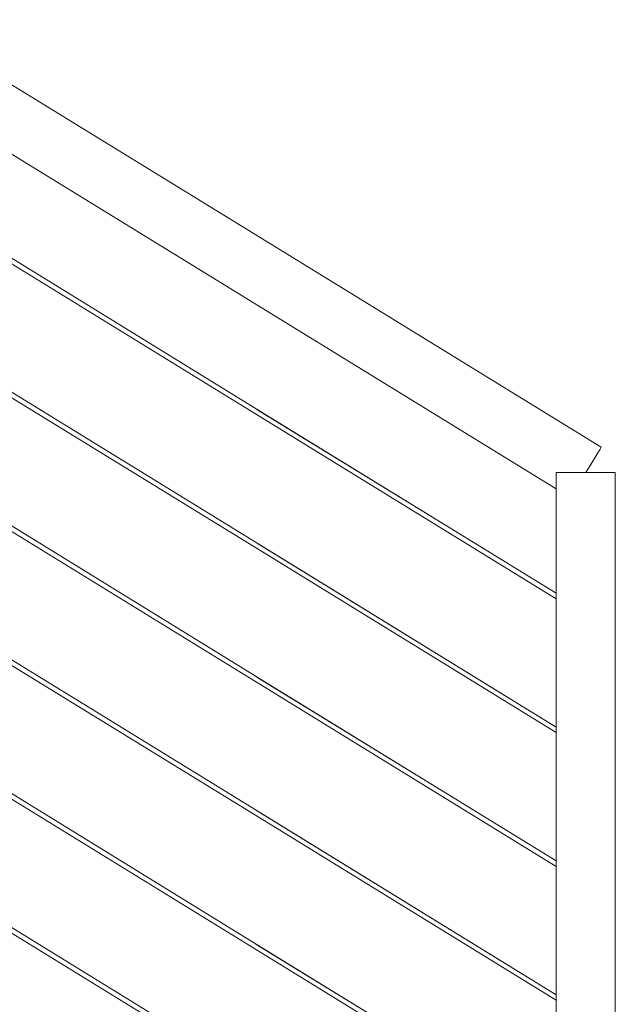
# Model space of a CAD drawing. Header units: millimetres. Extents: x -101298 to -58298, y 45839 to 66839.
# Tile 28 of 124: x -83126 to -82622, y 51191 to 52025. Entities that reach past the tile are written whole.
import ezdxf

# ---------------------------------------------------------------- set-up
doc = ezdxf.new("R2010")
doc.units = ezdxf.units.MM
doc.header["$MEASUREMENT"] = 0
doc.linetypes.add('Wipeout_Contour', pattern=[1000, 0, -1000])
doc.layers.add('Nowe_Konstrukcja - Schody', color=7, linetype='Continuous')
doc.layers.add('Nowe_Konstrukcja - Ściany zew', color=7, linetype='Continuous')
doc.layers.add('Nowe_Konstrukcja - Schody_Nr_pióra__101', color=250, linetype='Continuous', lineweight=13, true_color=0x333333)

msp = doc.modelspace()

# ---------------------------------------------------------------- wipeouts: each hides what was drawn before it
at = {"color": 254, "linetype": 'Wipeout_Contour', "lineweight": 0, "ltscale": 782265.280138}
msp.add_wipeout([(-83627.26, 51786.75), (-83206.21, 51527.77), (-82926.21, 51355.55), (-82672.26, 51199.35), (-82672.26, 51307.99), (-82928.31, 51465.47), (-83208.31, 51637.7), (-83627.26, 51895.39)], dxfattribs=at).dxf.layer = 'Nowe_Konstrukcja - Ściany zew'

# ---------------------------------------------------------------- next in the draw order: wipeouts: each hides what was drawn before it
at = {"color": 254, "linetype": 'Wipeout_Contour', "lineweight": 0, "ltscale": 782743.382143}
msp.add_wipeout([(-83627.26, 51900.08), (-83206.21, 51641.1), (-82926.21, 51468.88), (-82672.26, 51312.68), (-82672.26, 51421.32), (-82928.31, 51578.81), (-83208.31, 51751.03), (-83627.26, 52008.72)], dxfattribs=at).dxf.layer = 'Nowe_Konstrukcja - Ściany zew'

# ---------------------------------------------------------------- next in the draw order: wipeouts: each hides what was drawn before it
at = {"color": 254, "linetype": 'Wipeout_Contour', "lineweight": 0, "ltscale": 780835.534185}
msp.add_wipeout([(-83627.26, 51555.39), (-83627.26, 51446.75), (-83206.21, 51187.77), (-82926.21, 51015.55), (-82672.26, 50859.35), (-82672.26, 50967.99), (-82928.31, 51125.47), (-83208.31, 51297.7)], dxfattribs=at).dxf.layer = 'Nowe_Konstrukcja - Ściany zew'

# ---------------------------------------------------------------- next in the draw order: wipeouts: each hides what was drawn before it
at = {"color": 254, "linetype": 'Wipeout_Contour', "lineweight": 0, "ltscale": 781787.937327}
msp.add_wipeout([(-83627.26, 51782.05), (-83627.26, 51673.42), (-83206.21, 51414.44), (-82926.21, 51242.22), (-82672.26, 51086.01), (-82672.26, 51194.65), (-82928.31, 51352.14), (-83208.31, 51524.36)], dxfattribs=at).dxf.layer = 'Nowe_Konstrukcja - Ściany zew'

# ---------------------------------------------------------------- next in the draw order: wipeouts: each hides what was drawn before it
at = {"color": 254, "linetype": 'Wipeout_Contour', "lineweight": 0, "ltscale": 783687.046474}
msp.add_wipeout([(-83627.26, 52126.75), (-83206.21, 51867.77), (-82926.21, 51695.55), (-82672.26, 51539.35), (-82672.26, 51627.65), (-82940.36, 51792.55), (-83220.36, 51964.77), (-83627.26, 52215.05)], dxfattribs=at).dxf.layer = 'Nowe_Konstrukcja - Ściany zew'

# ---------------------------------------------------------------- next in the draw order: wipeouts: each hides what was drawn before it
at = {"color": 254, "linetype": 'Wipeout_Contour', "lineweight": 0, "ltscale": 781311.354819}
msp.add_wipeout([(-83627.26, 51668.72), (-83627.26, 51560.08), (-83206.21, 51301.1), (-82926.21, 51128.88), (-82672.26, 50972.68), (-82672.26, 51081.32), (-82928.31, 51238.81), (-83208.31, 51411.03)], dxfattribs=at).dxf.layer = 'Nowe_Konstrukcja - Ściany zew'

# ---------------------------------------------------------------- next in the draw order: wipeouts: each hides what was drawn before it
at = {"color": 254, "linetype": 'Wipeout_Contour', "lineweight": 0, "ltscale": 390342.83935}
msp.add_wipeout([(-82928.31, 51125.47), (-82928, 51125.97), (-83208, 51298.2), (-83208.31, 51297.7)], dxfattribs=at).dxf.layer = 'Nowe_Konstrukcja - Schody'
at = {"color": 254, "linetype": 'Wipeout_Contour', "lineweight": 0, "ltscale": 783222.241953}
msp.add_wipeout([(-83627.26, 52013.42), (-83206.21, 51754.44), (-82926.21, 51582.22), (-82672.26, 51426.01), (-82672.26, 51534.65), (-82928.31, 51692.14), (-83208.31, 51864.36), (-83627.26, 52122.05)], dxfattribs=at).dxf.layer = 'Nowe_Konstrukcja - Ściany zew'

# ---------------------------------------------------------------- next in the draw order: wipeouts: each hides what was drawn before it
at = {"color": 254, "linetype": 'Wipeout_Contour', "lineweight": 0, "ltscale": 390504.868209}
msp.add_wipeout([(-82940.36, 51792.55), (-82672.26, 51627.65), (-82672.26, 51629.88), (-82939.36, 51794.17)], dxfattribs=at).dxf.layer = 'Nowe_Konstrukcja - Schody'
at = {"color": 254, "linetype": 'Wipeout_Contour', "lineweight": 0, "ltscale": 390342.849456}
msp.add_wipeout([(-82927.26, 51127.18), (-82926.52, 51128.38), (-83206.52, 51300.61), (-83207.26, 51299.4)], dxfattribs=at).dxf.layer = 'Nowe_Konstrukcja - Schody'

# ---------------------------------------------------------------- next in the draw order: wipeouts: each hides what was drawn before it
at = {"color": 254, "linetype": 'Wipeout_Contour', "lineweight": 0, "ltscale": 390509.481234}
msp.add_wipeout([(-82939.36, 51794.17), (-82672.26, 51629.88), (-82672.26, 51636.25), (-82936.52, 51798.79)], dxfattribs=at).dxf.layer = 'Nowe_Konstrukcja - Schody'
at = {"color": 254, "linetype": 'Wipeout_Contour', "lineweight": 0, "ltscale": 390342.853684}
msp.add_wipeout([(-82926.52, 51128.38), (-82926.21, 51128.88), (-83206.21, 51301.1), (-83206.52, 51300.61)], dxfattribs=at).dxf.layer = 'Nowe_Konstrukcja - Schody'

# ---------------------------------------------------------------- next in the draw order: wipeouts: each hides what was drawn before it
at = {"color": 254, "linetype": 'Wipeout_Contour', "lineweight": 0, "ltscale": 487986.151938}
msp.add_wipeout([(-82936.52, 51798.79), (-82672.26, 51636.25), (-82672.26, 51641.62), (-82665.52, 51641.62), (-82932.27, 51805.7)], dxfattribs=at).dxf.layer = 'Nowe_Konstrukcja - Schody'

# ---------------------------------------------------------------- next in the draw order: wipeouts: each hides what was drawn before it
at = {"color": 254, "linetype": 'Wipeout_Contour', "lineweight": 0, "ltscale": 391790.618858}
msp.add_wipeout([(-82940.36, 51792.55), (-82939.36, 51794.17), (-83219.36, 51966.39), (-83220.36, 51964.77)], dxfattribs=at).dxf.layer = 'Nowe_Konstrukcja - Schody'
at = {"color": 254, "linetype": 'Wipeout_Contour', "lineweight": 0, "ltscale": 390491.767392}
msp.add_wipeout([(-82927.26, 51813.84), (-82932.27, 51805.7), (-82665.52, 51641.62), (-82647.26, 51641.62)], dxfattribs=at).dxf.layer = 'Nowe_Konstrukcja - Schody'

# ---------------------------------------------------------------- next in the draw order: wipeouts: each hides what was drawn before it
at = {"color": 254, "linetype": 'Wipeout_Contour', "lineweight": 0, "ltscale": 391790.718479}
msp.add_wipeout([(-82939.36, 51794.17), (-82936.52, 51798.79), (-83216.52, 51971.01), (-83219.36, 51966.39)], dxfattribs=at).dxf.layer = 'Nowe_Konstrukcja - Schody'
at = {"color": 254, "linetype": 'Wipeout_Contour', "lineweight": 0, "ltscale": 390476.547468}
msp.add_wipeout([(-82647.26, 51641.62), (-82642.25, 51649.77), (-82922.25, 51821.99), (-82927.26, 51813.84)], dxfattribs=at).dxf.layer = 'Nowe_Konstrukcja - Schody'

# ---------------------------------------------------------------- next in the draw order: wipeouts: each hides what was drawn before it
at = {"color": 254, "linetype": 'Wipeout_Contour', "lineweight": 0, "ltscale": 391790.903885}
msp.add_wipeout([(-82936.52, 51798.79), (-82932.27, 51805.7), (-83212.27, 51977.92), (-83216.52, 51971.01)], dxfattribs=at).dxf.layer = 'Nowe_Konstrukcja - Schody'
at = {"color": 254, "linetype": 'Wipeout_Contour', "lineweight": 0, "ltscale": 390476.7996}
msp.add_wipeout([(-82642.25, 51649.77), (-82638, 51656.68), (-82918, 51828.9), (-82922.25, 51821.99)], dxfattribs=at).dxf.layer = 'Nowe_Konstrukcja - Schody'
at = {"color": 254, "linetype": 'Wipeout_Contour', "lineweight": 0, "ltscale": 388871.16547}
msp.add_wipeout([(-82672.26, 50741.62), (-82622.26, 50741.62), (-82622.26, 51641.62), (-82672.26, 51641.62)], dxfattribs=at).dxf.layer = 'Nowe_Konstrukcja - Schody'

# ---------------------------------------------------------------- next in the draw order: linework, layer by layer
at = {"layer": 'Nowe_Konstrukcja - Schody_Nr_pióra__101', "color": 250, "linetype": 'Continuous', "lineweight": 13, "true_color": 0x333333}
for p, q in [((-82647.26, 51641.62), (-82642.25, 51649.77)), ((-82622.26, 50741.62), (-82622.26, 51641.62))]:
    msp.add_line(p, q, dxfattribs=at)

# ---------------------------------------------------------------- next in the draw order: wipeouts: each hides what was drawn before it
at = {"color": 254, "linetype": 'Wipeout_Contour', "lineweight": 0, "ltscale": 391791.148806}
msp.add_wipeout([(-82932.27, 51805.7), (-82927.26, 51813.84), (-83207.26, 51986.07), (-83212.27, 51977.92)], dxfattribs=at).dxf.layer = 'Nowe_Konstrukcja - Schody'
at = {"color": 254, "linetype": 'Wipeout_Contour', "lineweight": 0, "ltscale": 390476.99463}
msp.add_wipeout([(-82638, 51656.68), (-82635.16, 51661.3), (-82915.16, 51833.52), (-82918, 51828.9)], dxfattribs=at).dxf.layer = 'Nowe_Konstrukcja - Schody'
at = {"color": 254, "linetype": 'Wipeout_Contour', "lineweight": 0, "ltscale": 389322.63635}
msp.add_wipeout([(-82928.31, 51238.81), (-82672.26, 51081.32), (-82672.26, 51082.01), (-82928, 51239.31)], dxfattribs=at).dxf.layer = 'Nowe_Konstrukcja - Schody'

# ---------------------------------------------------------------- next in the draw order: linework, layer by layer
at = {"layer": 'Nowe_Konstrukcja - Schody_Nr_pióra__101', "color": 250, "linetype": 'Continuous', "lineweight": 13, "true_color": 0x333333}
msp.add_line((-82642.25, 51649.77), (-82638, 51656.68), dxfattribs=at)

# ---------------------------------------------------------------- next in the draw order: wipeouts: each hides what was drawn before it
at = {"color": 254, "linetype": 'Wipeout_Contour', "lineweight": 0, "ltscale": 391791.41734}
msp.add_wipeout([(-82927.26, 51813.84), (-82922.25, 51821.99), (-83202.25, 51994.22), (-83207.26, 51986.07)], dxfattribs=at).dxf.layer = 'Nowe_Konstrukcja - Schody'
at = {"color": 254, "linetype": 'Wipeout_Contour', "lineweight": 0, "ltscale": 390477.100901}
msp.add_wipeout([(-82635.16, 51661.3), (-82634.16, 51662.92), (-82914.16, 51835.14), (-82915.16, 51833.52)], dxfattribs=at).dxf.layer = 'Nowe_Konstrukcja - Schody'
at = {"color": 254, "linetype": 'Wipeout_Contour', "lineweight": 0, "ltscale": 389325.628262}
msp.add_wipeout([(-82927.26, 51240.51), (-82672.26, 51083.67), (-82672.26, 51085.33), (-82926.52, 51241.72)], dxfattribs=at).dxf.layer = 'Nowe_Konstrukcja - Schody'

# ---------------------------------------------------------------- next in the draw order: linework, layer by layer
at = {"layer": 'Nowe_Konstrukcja - Schody_Nr_pióra__101', "color": 250, "linetype": 'Continuous', "lineweight": 13, "true_color": 0x333333}
for p, q in [((-82635.16, 51661.3), (-82634.16, 51662.92)), ((-82638, 51656.68), (-82635.16, 51661.3))]:
    msp.add_line(p, q, dxfattribs=at)

# ---------------------------------------------------------------- next in the draw order: wipeouts: each hides what was drawn before it
at = {"color": 254, "linetype": 'Wipeout_Contour', "lineweight": 0, "ltscale": 391791.668603}
msp.add_wipeout([(-82922.25, 51821.99), (-82918, 51828.9), (-83198, 52001.13), (-83202.25, 51994.22)], dxfattribs=at).dxf.layer = 'Nowe_Konstrukcja - Schody'
at = {"color": 254, "linetype": 'Wipeout_Contour', "lineweight": 0, "ltscale": 389326.8643}
msp.add_wipeout([(-82926.52, 51241.72), (-82672.26, 51085.33), (-82672.26, 51086.01), (-82926.21, 51242.22)], dxfattribs=at).dxf.layer = 'Nowe_Konstrukcja - Schody'

# ---------------------------------------------------------------- next in the draw order: wipeouts: each hides what was drawn before it
at = {"color": 254, "linetype": 'Wipeout_Contour', "lineweight": 0, "ltscale": 391791.862961}
msp.add_wipeout([(-82918, 51828.9), (-82915.16, 51833.52), (-83195.16, 52005.74), (-83198, 52001.13)], dxfattribs=at).dxf.layer = 'Nowe_Konstrukcja - Schody'
at = {"color": 254, "linetype": 'Wipeout_Contour', "lineweight": 0, "ltscale": 390580.933997}
msp.add_wipeout([(-82928.31, 51238.81), (-82928, 51239.31), (-83208, 51411.53), (-83208.31, 51411.03)], dxfattribs=at).dxf.layer = 'Nowe_Konstrukcja - Schody'

# ---------------------------------------------------------------- next in the draw order: wipeouts: each hides what was drawn before it
at = {"color": 254, "linetype": 'Wipeout_Contour', "lineweight": 0, "ltscale": 391791.968866}
msp.add_wipeout([(-82915.16, 51833.52), (-82914.16, 51835.14), (-83194.16, 52007.36), (-83195.16, 52005.74)], dxfattribs=at).dxf.layer = 'Nowe_Konstrukcja - Schody'
at = {"color": 254, "linetype": 'Wipeout_Contour', "lineweight": 0, "ltscale": 390580.953644}
msp.add_wipeout([(-82927.26, 51240.51), (-82926.52, 51241.72), (-83206.52, 51413.94), (-83207.26, 51412.73)], dxfattribs=at).dxf.layer = 'Nowe_Konstrukcja - Schody'

# ---------------------------------------------------------------- next in the draw order: wipeouts: each hides what was drawn before it
at = {"color": 254, "linetype": 'Wipeout_Contour', "lineweight": 0, "ltscale": 390580.961824}
msp.add_wipeout([(-82926.52, 51241.72), (-82926.21, 51242.22), (-83206.21, 51414.44), (-83206.52, 51413.94)], dxfattribs=at).dxf.layer = 'Nowe_Konstrukcja - Schody'

# ---------------------------------------------------------------- next in the draw order: wipeouts: each hides what was drawn before it
at = {"color": 254, "linetype": 'Wipeout_Contour', "lineweight": 0, "ltscale": 389561.11493}
msp.add_wipeout([(-82928.31, 51352.14), (-82672.26, 51194.65), (-82672.26, 51195.34), (-82928, 51352.64)], dxfattribs=at).dxf.layer = 'Nowe_Konstrukcja - Schody'

# ---------------------------------------------------------------- next in the draw order: wipeouts: each hides what was drawn before it
at = {"color": 254, "linetype": 'Wipeout_Contour', "lineweight": 0, "ltscale": 389564.116395}
msp.add_wipeout([(-82927.26, 51353.84), (-82672.26, 51197), (-82672.26, 51198.66), (-82926.52, 51355.05)], dxfattribs=at).dxf.layer = 'Nowe_Konstrukcja - Schody'

# ---------------------------------------------------------------- next in the draw order: wipeouts: each hides what was drawn before it
at = {"color": 254, "linetype": 'Wipeout_Contour', "lineweight": 0, "ltscale": 389565.356389}
msp.add_wipeout([(-82926.52, 51355.05), (-82672.26, 51198.66), (-82672.26, 51199.35), (-82926.21, 51355.55)], dxfattribs=at).dxf.layer = 'Nowe_Konstrukcja - Schody'

# ---------------------------------------------------------------- next in the draw order: linework, layer by layer
at = {"layer": 'Nowe_Konstrukcja - Schody_Nr_pióra__101', "color": 250, "linetype": 'Continuous', "lineweight": 13, "true_color": 0x333333}
for p, q in [((-82928.31, 51125.47), (-83208.31, 51297.7)), ((-82926.21, 51128.88), (-83206.21, 51301.1)), ((-82672.26, 51081.32), (-82928.31, 51238.81)), ((-82672.26, 51086.01), (-82926.21, 51242.22))]:
    msp.add_line(p, q, dxfattribs=at)

# ---------------------------------------------------------------- next in the draw order: wipeouts: each hides what was drawn before it
at = {"color": 254, "linetype": 'Wipeout_Contour', "lineweight": 0, "ltscale": 390819.409439}
msp.add_wipeout([(-82928.31, 51352.14), (-82928, 51352.64), (-83208, 51524.86), (-83208.31, 51524.36)], dxfattribs=at).dxf.layer = 'Nowe_Konstrukcja - Schody'

# ---------------------------------------------------------------- next in the draw order: wipeouts: each hides what was drawn before it
at = {"color": 254, "linetype": 'Wipeout_Contour', "lineweight": 0, "ltscale": 390819.438616}
msp.add_wipeout([(-82927.26, 51353.84), (-82926.52, 51355.05), (-83206.52, 51527.27), (-83207.26, 51526.07)], dxfattribs=at).dxf.layer = 'Nowe_Konstrukcja - Schody'

# ---------------------------------------------------------------- next in the draw order: wipeouts: each hides what was drawn before it
at = {"color": 254, "linetype": 'Wipeout_Contour', "lineweight": 0, "ltscale": 390819.450743}
msp.add_wipeout([(-82926.52, 51355.05), (-82926.21, 51355.55), (-83206.21, 51527.77), (-83206.52, 51527.27)], dxfattribs=at).dxf.layer = 'Nowe_Konstrukcja - Schody'

# ---------------------------------------------------------------- next in the draw order: wipeouts: each hides what was drawn before it
at = {"color": 254, "linetype": 'Wipeout_Contour', "lineweight": 0, "ltscale": 389799.974832}
msp.add_wipeout([(-82928.31, 51465.47), (-82672.26, 51307.99), (-82672.26, 51308.67), (-82928, 51465.97)], dxfattribs=at).dxf.layer = 'Nowe_Konstrukcja - Schody'

# ---------------------------------------------------------------- next in the draw order: wipeouts: each hides what was drawn before it
at = {"color": 254, "linetype": 'Wipeout_Contour', "lineweight": 0, "ltscale": 389802.985814}
msp.add_wipeout([(-82927.26, 51467.18), (-82672.26, 51310.33), (-82672.26, 51311.99), (-82926.52, 51468.38)], dxfattribs=at).dxf.layer = 'Nowe_Konstrukcja - Schody'

# ---------------------------------------------------------------- next in the draw order: wipeouts: each hides what was drawn before it
at = {"color": 254, "linetype": 'Wipeout_Contour', "lineweight": 0, "ltscale": 389804.229773}
msp.add_wipeout([(-82926.52, 51468.38), (-82672.26, 51311.99), (-82672.26, 51312.68), (-82926.21, 51468.88)], dxfattribs=at).dxf.layer = 'Nowe_Konstrukcja - Schody'

# ---------------------------------------------------------------- next in the draw order: linework, layer by layer
at = {"layer": 'Nowe_Konstrukcja - Schody_Nr_pióra__101', "color": 250, "linetype": 'Continuous', "lineweight": 13, "true_color": 0x333333}
for p, q in [((-82926.21, 51242.22), (-83206.21, 51414.44)), ((-82928.31, 51238.81), (-83208.31, 51411.03)), ((-82672.26, 51199.35), (-82926.21, 51355.55)), ((-82672.26, 51194.65), (-82928.31, 51352.14))]:
    msp.add_line(p, q, dxfattribs=at)

# ---------------------------------------------------------------- next in the draw order: wipeouts: each hides what was drawn before it
at = {"color": 254, "linetype": 'Wipeout_Contour', "lineweight": 0, "ltscale": 391058.264982}
msp.add_wipeout([(-82928.31, 51465.47), (-82928, 51465.97), (-83208, 51638.2), (-83208.31, 51637.7)], dxfattribs=at).dxf.layer = 'Nowe_Konstrukcja - Schody'

# ---------------------------------------------------------------- next in the draw order: wipeouts: each hides what was drawn before it
at = {"color": 254, "linetype": 'Wipeout_Contour', "lineweight": 0, "ltscale": 391058.303676}
msp.add_wipeout([(-82927.26, 51467.18), (-82926.52, 51468.38), (-83206.52, 51640.61), (-83207.26, 51639.4)], dxfattribs=at).dxf.layer = 'Nowe_Konstrukcja - Schody'

# ---------------------------------------------------------------- next in the draw order: wipeouts: each hides what was drawn before it
at = {"color": 254, "linetype": 'Wipeout_Contour', "lineweight": 0, "ltscale": 391058.319745}
msp.add_wipeout([(-82926.52, 51468.38), (-82926.21, 51468.88), (-83206.21, 51641.1), (-83206.52, 51640.61)], dxfattribs=at).dxf.layer = 'Nowe_Konstrukcja - Schody'

# ---------------------------------------------------------------- next in the draw order: wipeouts: each hides what was drawn before it
at = {"color": 254, "linetype": 'Wipeout_Contour', "lineweight": 0, "ltscale": 390039.215328}
msp.add_wipeout([(-82928.31, 51578.81), (-82672.26, 51421.32), (-82672.26, 51422.01), (-82928, 51579.31)], dxfattribs=at).dxf.layer = 'Nowe_Konstrukcja - Schody'

# ---------------------------------------------------------------- next in the draw order: wipeouts: each hides what was drawn before it
at = {"color": 254, "linetype": 'Wipeout_Contour', "lineweight": 0, "ltscale": 390042.235862}
msp.add_wipeout([(-82927.26, 51580.51), (-82672.26, 51423.67), (-82672.26, 51425.33), (-82926.52, 51581.72)], dxfattribs=at).dxf.layer = 'Nowe_Konstrukcja - Schody'

# ---------------------------------------------------------------- next in the draw order: wipeouts: each hides what was drawn before it
at = {"color": 254, "linetype": 'Wipeout_Contour', "lineweight": 0, "ltscale": 390043.483765}
msp.add_wipeout([(-82926.52, 51581.72), (-82672.26, 51425.33), (-82672.26, 51426.01), (-82926.21, 51582.22)], dxfattribs=at).dxf.layer = 'Nowe_Konstrukcja - Schody'

# ---------------------------------------------------------------- next in the draw order: linework, layer by layer
at = {"layer": 'Nowe_Konstrukcja - Schody_Nr_pióra__101', "color": 250, "linetype": 'Continuous', "lineweight": 13, "true_color": 0x333333}
for p, q in [((-82928.31, 51352.14), (-83208.31, 51524.36)), ((-82926.21, 51355.55), (-83206.21, 51527.77)), ((-82672.26, 51307.99), (-82928.31, 51465.47)), ((-82672.26, 51312.68), (-82926.21, 51468.88))]:
    msp.add_line(p, q, dxfattribs=at)

# ---------------------------------------------------------------- next in the draw order: wipeouts: each hides what was drawn before it
at = {"color": 254, "linetype": 'Wipeout_Contour', "lineweight": 0, "ltscale": 391297.499927}
msp.add_wipeout([(-82928.31, 51578.81), (-82928, 51579.31), (-83208, 51751.53), (-83208.31, 51751.03)], dxfattribs=at).dxf.layer = 'Nowe_Konstrukcja - Schody'

# ---------------------------------------------------------------- next in the draw order: wipeouts: each hides what was drawn before it
at = {"color": 254, "linetype": 'Wipeout_Contour', "lineweight": 0, "ltscale": 391297.548127}
msp.add_wipeout([(-82927.26, 51580.51), (-82926.52, 51581.72), (-83206.52, 51753.94), (-83207.26, 51752.73)], dxfattribs=at).dxf.layer = 'Nowe_Konstrukcja - Schody'

# ---------------------------------------------------------------- next in the draw order: wipeouts: each hides what was drawn before it
at = {"color": 254, "linetype": 'Wipeout_Contour', "lineweight": 0, "ltscale": 391297.568134}
msp.add_wipeout([(-82926.52, 51581.72), (-82926.21, 51582.22), (-83206.21, 51754.44), (-83206.52, 51753.94)], dxfattribs=at).dxf.layer = 'Nowe_Konstrukcja - Schody'

# ---------------------------------------------------------------- next in the draw order: wipeouts: each hides what was drawn before it
at = {"color": 254, "linetype": 'Wipeout_Contour', "lineweight": 0, "ltscale": 390278.835802}
msp.add_wipeout([(-82928.31, 51692.14), (-82672.26, 51534.65), (-82672.26, 51535.34), (-82928, 51692.64)], dxfattribs=at).dxf.layer = 'Nowe_Konstrukcja - Schody'

# ---------------------------------------------------------------- next in the draw order: wipeouts: each hides what was drawn before it
at = {"color": 254, "linetype": 'Wipeout_Contour', "lineweight": 0, "ltscale": 390281.865818}
msp.add_wipeout([(-82927.26, 51693.84), (-82672.26, 51537), (-82672.26, 51538.66), (-82926.52, 51695.05)], dxfattribs=at).dxf.layer = 'Nowe_Konstrukcja - Schody'

# ---------------------------------------------------------------- next in the draw order: wipeouts: each hides what was drawn before it
at = {"color": 254, "linetype": 'Wipeout_Contour', "lineweight": 0, "ltscale": 390283.11764}
msp.add_wipeout([(-82926.52, 51695.05), (-82672.26, 51538.66), (-82672.26, 51539.35), (-82926.21, 51695.55)], dxfattribs=at).dxf.layer = 'Nowe_Konstrukcja - Schody'

# ---------------------------------------------------------------- next in the draw order: linework, layer by layer
at = {"layer": 'Nowe_Konstrukcja - Schody_Nr_pióra__101', "color": 250, "linetype": 'Continuous', "lineweight": 13, "true_color": 0x333333}
for p, q in [((-82634.16, 51662.92), (-82914.16, 51835.14)), ((-82928.31, 51465.47), (-83208.31, 51637.7)), ((-82926.21, 51468.88), (-83206.21, 51641.1)), ((-82672.26, 51641.62), (-82622.26, 51641.62)), ((-82672.26, 50741.62), (-82672.26, 51641.62)), ((-82672.26, 51421.32), (-82928.31, 51578.81)), ((-82672.26, 51426.01), (-82926.21, 51582.22))]:
    msp.add_line(p, q, dxfattribs=at)

# ---------------------------------------------------------------- next in the draw order: wipeouts: each hides what was drawn before it
at = {"color": 254, "linetype": 'Wipeout_Contour', "lineweight": 0, "ltscale": 391537.113581}
msp.add_wipeout([(-82928.31, 51692.14), (-82928, 51692.64), (-83208, 51864.86), (-83208.31, 51864.36)], dxfattribs=at).dxf.layer = 'Nowe_Konstrukcja - Schody'

# ---------------------------------------------------------------- next in the draw order: wipeouts: each hides what was drawn before it
at = {"color": 254, "linetype": 'Wipeout_Contour', "lineweight": 0, "ltscale": 391537.171275}
msp.add_wipeout([(-82927.26, 51693.84), (-82926.52, 51695.05), (-83206.52, 51867.27), (-83207.26, 51866.07)], dxfattribs=at).dxf.layer = 'Nowe_Konstrukcja - Schody'

# ---------------------------------------------------------------- next in the draw order: wipeouts: each hides what was drawn before it
at = {"color": 254, "linetype": 'Wipeout_Contour', "lineweight": 0, "ltscale": 391537.195214}
msp.add_wipeout([(-82926.52, 51695.05), (-82926.21, 51695.55), (-83206.21, 51867.77), (-83206.52, 51867.27)], dxfattribs=at).dxf.layer = 'Nowe_Konstrukcja - Schody'

# ---------------------------------------------------------------- next in the draw order: linework, layer by layer
at = {"layer": 'Nowe_Konstrukcja - Schody_Nr_pióra__101', "color": 250, "linetype": 'Continuous', "lineweight": 13, "true_color": 0x333333}
for p, q in [((-82914.16, 51835.14), (-83194.16, 52007.36)), ((-82940.36, 51792.55), (-83220.36, 51964.77)), ((-82928.31, 51692.14), (-83208.31, 51864.36)), ((-82926.21, 51695.55), (-83206.21, 51867.77)), ((-82672.26, 51627.65), (-82940.36, 51792.55)), ((-82926.21, 51582.22), (-83206.21, 51754.44)), ((-82928.31, 51578.81), (-83208.31, 51751.03)), ((-82672.26, 51539.35), (-82926.21, 51695.55)), ((-82672.26, 51534.65), (-82928.31, 51692.14))]:
    msp.add_line(p, q, dxfattribs=at)

doc.saveas('drawing.dxf')
